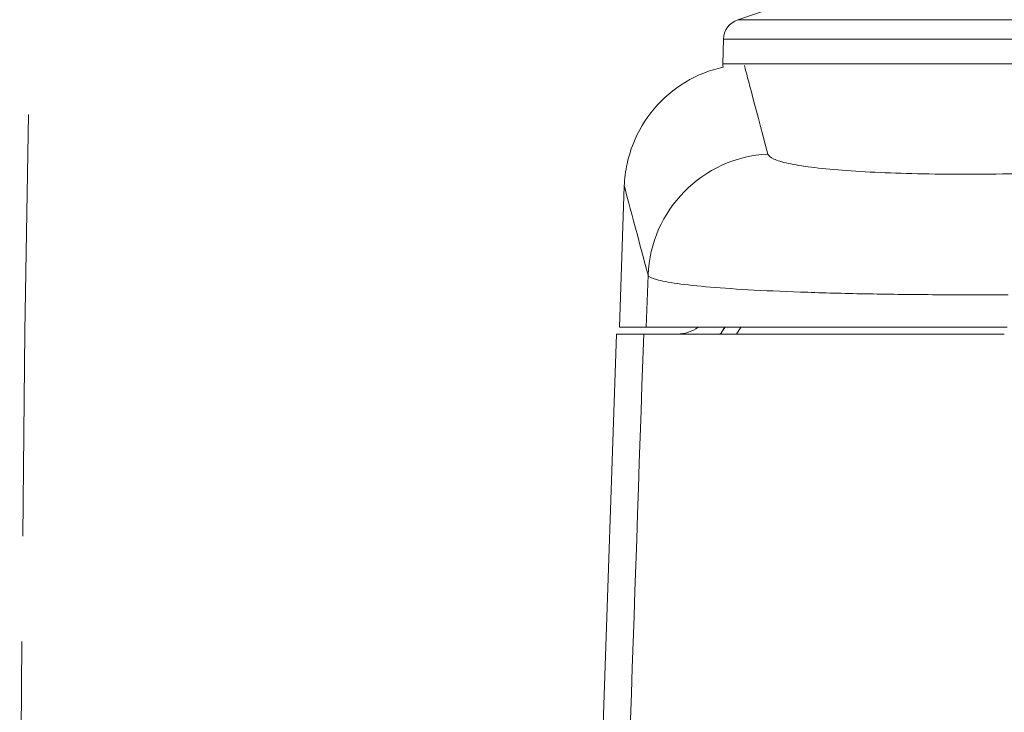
# Model space of a CAD drawing. Header units: inches. Extents: x 44881 to 156022, y 58140 to 83978.
# Tile 185 of 256: x 103509 to 103523, y 72531 to 72541. Entities that reach past the tile are written whole.
import ezdxf

# ---------------------------------------------------------------- set-up
doc = ezdxf.new("R2010")
doc.units = ezdxf.units.IN
doc.linetypes.add('ACAD_ISO02W100', pattern=[15, 12, -3])
doc.layers.add('!_A_03_ČIARKOVANÁ', color=41, linetype='ACAD_ISO02W100', lineweight=13)
doc.layers.add('_MB_okucia_0.13', color=165, linetype='Continuous', lineweight=13)

# ---------------------------------------------------------------- blocks, each defined once
blk = doc.blocks.new('-1924104X_3')
at = {"layer": '_MB_okucia_0.13', "extrusion": (-1, -4.44089e-16, -2.22045e-16)}
for p, q in [((-15.5, -11.747), (-15.908, -0.047)), ((-15.115, -11.747), (-15.5, -11.747)), ((-15.115, -11.747), (-9.98, -11.747)), ((-13.792, -11.747), (-13.734, -11.847)), ((-15.461, -11.847), (-15.078, -11.847)), ((-15.391, -13.854), (-15.461, -11.847)), ((-15.053, -12.585), (-15.078, -11.847)), ((-9.94, -11.847), (-15.078, -11.847)), ((-13.988, -15.597), (13.988, -15.597)), ((-13.979, -15.947), (-13.988, -15.597)), ((13.979, -15.947), (-13.979, -15.947)), ((-12.317, -16.718), (-13.775, -16.223)), ((-13.775, -16.223), (13.775, -16.223))]:
    blk.add_line(p, q, dxfattribs=at)
at = {"layer": '_MB_okucia_0.13', "extrusion": (2.22045e-16, 9.86076e-32, -1)}
for centre, radius, start, end in [((14.637, -12.247), 0.5, 90, 126.8705), ((13.688, -15.589), 0.3, 358.5, 7.8949), ((13.679, -15.939), 0.3, 288.7258, 358.5)]:
    blk.add_arc(centre, radius, start, end, dxfattribs=at)
at = {"layer": '_MB_okucia_0.13'}
for centre, major_axis, ratio, start_param, end_param in [((-13.873, -11.492), (-0.152, -0.259), 0.885647, -0.020581, 0.000056), ((938.963, 24.5), (-966.199, 5.123), 0.257225, 0.166948, 0.167355), ((-13.762, -11.597), (-0.252, -0.163), 0.952891, -0.0535, 0), ((-13.255, -12.522), (-1.74, 0.461), 0.994834, 0.295456, 1.777558)]:
    blk.add_ellipse(centre, major_axis=major_axis, ratio=ratio, start_param=start_param, end_param=end_param, dxfattribs=at)
for points in [[(-15.115, -11.747), (-15.248, -7.847), (-15.381, -3.947), (-15.514, -0.047)], [(-14.014, -11.76), (-14.017, -11.757), (-14.019, -11.754), (-14.025, -11.75)], [(-13.958, -11.847), (-13.977, -11.818), (-13.995, -11.789), (-14.014, -11.76)], [(-15.391, -13.854), (-15.391, -13.854), (-15.278, -13.433), (-15.053, -12.585)], [(-12.287, -14.08), (-12.287, -14.08), (-12.287, -14.08), (-12.287, -14.08)], [(-13.347, -14.311), (-13.548, -15.07), (-13.66, -15.489), (-13.682, -15.573)]]:
    blk.add_open_spline(points, degree=3, dxfattribs=at)
for points, knots in [([(-15.053, -12.585), (-15.043, -12.563), (-15.002, -12.543), (-14.932, -12.523), (-14.863, -12.503), (-14.764, -12.484), (-14.635, -12.466), (-14.506, -12.449), (-14.348, -12.432), (-14.165, -12.416), (-13.983, -12.401), (-13.776, -12.387), (-13.543, -12.374), (-13.31, -12.362), (-13.053, -12.351), (-12.78, -12.342), (-12.507, -12.332), (-12.216, -12.325), (-11.906, -12.319), (-11.596, -12.314), (-11.273, -12.31), (-10.942, -12.308), (-10.612, -12.306), (-10.272, -12.306), (-9.923, -12.308)], [0, 0, 0, 0, 0.001058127, 0.001058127, 0.001058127, 0.002116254, 0.002116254, 0.002116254, 0.003174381, 0.003174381, 0.003174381, 0.004232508, 0.004232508, 0.004232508, 0.005290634, 0.005290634, 0.005290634, 0.006348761, 0.006348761, 0.006348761, 0.007406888, 0.007406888, 0.007406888, 0.008465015, 0.008465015, 0.008465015, 0.008465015]), ([(-13.985, -15.548), (-14.078, -15.527), (-14.169, -15.499), (-14.438, -15.393), (-14.609, -15.29), (-14.907, -15.037), (-15.036, -14.884), (-15.236, -14.55), (-15.31, -14.363), (-15.374, -14.068), (-15.387, -13.961), (-15.391, -13.854)], [0.30088, 0.30088, 0.30088, 0.30088, 0.583348, 0.583348, 1.168508, 1.168508, 1.753602, 1.753602, 2.338698, 2.338698, 2.659537, 2.659537, 2.659537, 2.659537]), ([(-9.734, -14.032), (-9.98, -14.027), (-10.22, -14.024), (-10.453, -14.024), (-10.686, -14.023), (-10.914, -14.025), (-11.133, -14.029), (-11.352, -14.033), (-11.557, -14.039), (-11.75, -14.048), (-11.942, -14.056), (-12.123, -14.067), (-12.287, -14.08), (-12.451, -14.092), (-12.597, -14.107), (-12.725, -14.123), (-12.853, -14.139), (-12.965, -14.158), (-13.055, -14.177), (-13.145, -14.197), (-13.215, -14.218), (-13.263, -14.24), (-13.312, -14.262), (-13.34, -14.286), (-13.347, -14.311)], [0, 0, 0, 0, 0.000736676, 0.000736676, 0.000736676, 0.001473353, 0.001473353, 0.001473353, 0.002210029, 0.002210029, 0.002210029, 0.002946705, 0.002946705, 0.002946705, 0.003683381, 0.003683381, 0.003683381, 0.004420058, 0.004420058, 0.004420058, 0.005156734, 0.005156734, 0.005156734, 0.00589341, 0.00589341, 0.00589341, 0.00589341])]:
    blk.add_open_spline(points, degree=3, knots=knots, dxfattribs=at)

msp = doc.modelspace()

# ---------------------------------------------------------------- linework, layer by layer
at = {"layer": '!_A_03_ČIARKOVANÁ', "color": 14, "ltscale": 0.5, "true_color": 0xa30000}
msp.add_arc((104420.786, 72524.623), 911.75, 90, 180, dxfattribs=at)

# ---------------------------------------------------------------- block references
at = {"color": 14, "true_color": 0xa30000, "xscale": -1, "rotation": 180}
msp.add_blockref('-1924104X_3', (103533.036, 72524.623), dxfattribs=at)

doc.saveas('drawing.dxf')
